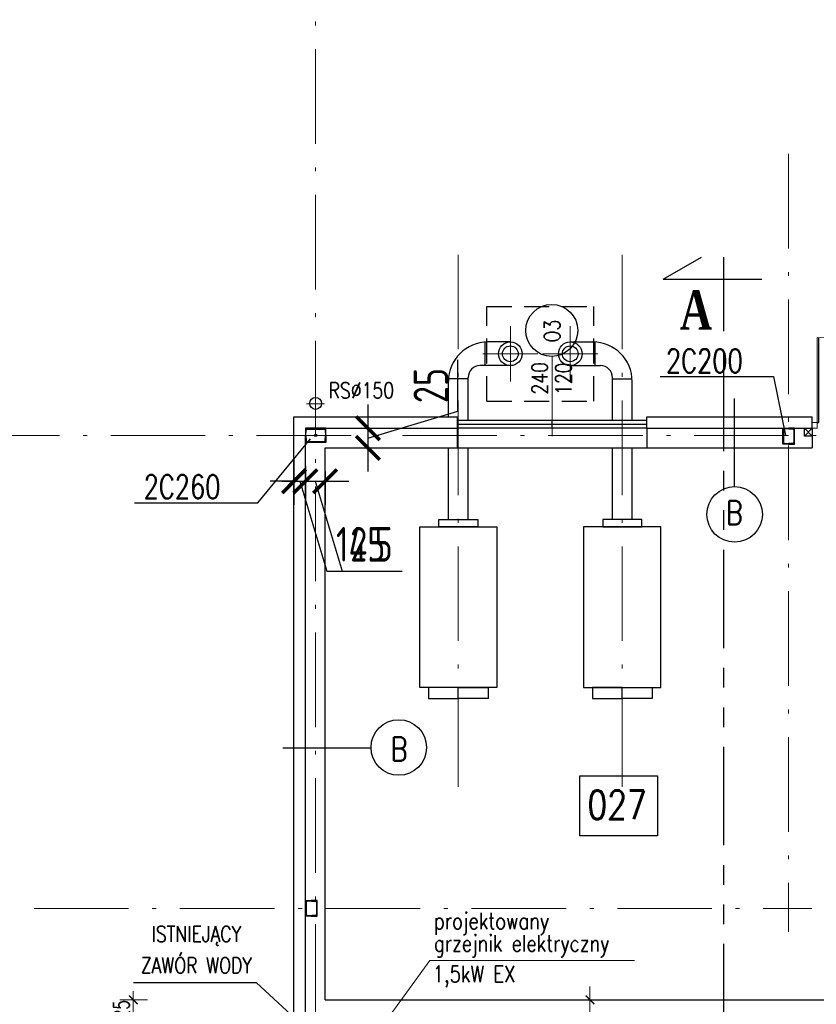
# Model space of a CAD drawing. Extents: x 153948 to 285449, y -89387 to -60195.
# Tile 49 of 108: x 248345 to 249356, y -75561 to -74312. Entities that reach past the tile are written whole.
import ezdxf
from ezdxf.enums import TextEntityAlignment as Align

# ---------------------------------------------------------------- set-up
doc = ezdxf.new("R2010")
doc.units = 0
doc.header["$LTSCALE"] = 100
doc.header["$MEASUREMENT"] = 0
doc.header["$PDMODE"] = 1
for name, pattern in [('ACAD_ISO10W100', [18.5, 12, -3, 0.5, -3]), ('HIDDEN2', [4.7625, 3.175, -1.5875]), ('PHANTOM', [2.5, 1.25, -0.25, 0.25, -0.25, 0.25, -0.25])]:
    doc.linetypes.add(name, pattern=pattern)
doc.layers.get('0').update_dxf_attribs({"linetype": 'CONTINUOUS'})
doc.layers.get('DEFPOINTS').update_dxf_attribs({"linetype": 'CONTINUOUS'})
for name, color, linetype in [('!!! instalacje', 7, 'CONTINUOUS'), ('1', 2, 'CONTINUOUS'), ('_INST OPIS', 7, 'CONTINUOUS'), ('DRZWI', 5, 'CONTINUOUS'), ('K-STA', 2, 'CONTINUOUS'), ('OKNA', 5, 'CONTINUOUS'), ('OPIS-POM', 2, 'CONTINUOUS'), ('R-----OP', 2, 'CONTINUOUS'), ('RYNNY', 2, 'CONTINUOUS'), ('TEXT', 11, 'CONTINUOUS'), ('WIDOK', 11, 'CONTINUOUS'), ('WYMIARY', 1, 'CONTINUOUS'), ('WYMIARY100', 1, 'CONTINUOUS')]:
    doc.layers.add(name, color=color, linetype=linetype)
for name, color, linetype, lineweight in [('A-WYMIARY100', 7, 'CONTINUOUS', 15), ('ALUMINIUM', 5, 'CONTINUOUS', 13), ('CEGLA', 4, 'CONTINUOUS', 30), ('OSIE', 8, 'ACAD_ISO10W100', 15), ('PANELE', 3, 'CONTINUOUS', 25)]:
    doc.layers.add(name, color=color, linetype=linetype, lineweight=lineweight)
doc.styles.add('DYBY-NORMALNY-0-8-N', font='ROMANS.SHX', dxfattribs={"width": 0.8})
doc.styles.add('ROMANS', font='romans')
doc.styles.add('STYLE2', font='isocp.shx', dxfattribs={"width": 0.8})
doc.styles.add('TXT3', font='SIMPLEX.SHX', dxfattribs={"width": 0.75, "height": 40})
doc.styles.add('wym_romans', font='romans.shx', dxfattribs={"width": 0.7})
doc.dimstyles.new('100_CM_krótki', dxfattribs={"dimscale": 10, "dimtxt": 2, "dimasz": 1.1, "dimexe": 1.7, "dimexo": 2, "dimgap": 0.5, "dimtad": 1, "dimdec": 1, "dimrnd": 0.5, "dimzin": 9, "dimtxsty": 'wym_romans', "dimblk": 'ARCHTICK', "dimcen": 2, "dimdle": 1.7, "dimclrd": 256, "dimclre": 256, "dimclrt": 151, "dimadec": 1, "dimazin": 2, "dimtfac": 1, "dimtdec": 1, "dimtix": 1, "dimtmove": 1, "dimatfit": 2, "dimldrblk": 'ARCHTICK', "dimfxl": 1.8, "dimfxlon": 1, "dimtolj": 1, "dimtzin": 0, "dimlwd": -1, "dimlwe": -1, "dimarcsym": 0})
doc.dimstyles.new('KRESKI_100', dxfattribs={"dimscale": 20, "dimtxt": 2.2, "dimasz": 1.5, "dimexe": 1.5, "dimexo": 1.5, "dimgap": 0.6, "dimtad": 1, "dimdec": 1, "dimrnd": 0.5, "dimdsep": 46, "dimtxsty": 'STYLE2', "dimblk1": 'ARCHTICK', "dimblk2": 'ARCHTICK', "dimsah": 1, "dimcen": 2.5, "dimdle": 1.5, "dimclrd": 10, "dimclre": 10, "dimclrt": 15, "dimadec": 0, "dimazin": 0, "dimtfac": 1, "dimtdec": 1, "dimtmove": 1, "dimatfit": 3, "dimldrblk": 'ARCHTICK', "dimfxl": 1.5, "dimfxlon": 1, "dimtolj": 1, "dimtzin": 0, "dimarcsym": 0})

# ---------------------------------------------------------------- blocks, each defined once
blk = doc.blocks.new('SC200X2')
at = {"layer": '1'}
for points in [[(-10, 7.5), (-10, 0), (-9.7, 0, 0.391021), (-9.1, 0.6), (-8.7, 5.6, -0.391021), (-7.6, 6.6), (7.6, 6.6, -0.391021), (8.7, 5.6), (9.1, 0.6, 0.391021), (9.7, 0), (10, 0), (10, 7.5)], [(-10, -7.5), (-10, 0), (-9.7, 0, -0.391021), (-9.1, -0.6), (-8.7, -5.6, 0.391021), (-7.6, -6.6), (7.6, -6.6, 0.391021), (8.7, -5.6), (9.1, -0.6, -0.391021), (9.7, 0), (10, 0), (10, -7.5)]]:
    blk.add_lwpolyline(points, format="xyb", close=True, dxfattribs=at)
blk = doc.blocks.new('SC260X2')
at = {"layer": '1'}
for points in [[(-13, 9), (-13, 0), (-12.4, 0), (-12.1, 7, -0.401015), (-11.1, 7.9), (11.1, 7.9, -0.401015), (12.1, 7), (12.4, 0), (13, 0), (13, 9)], [(-13, -9), (-13, 0), (-12.4, 0), (-12.1, -7, 0.401015), (-11.1, -7.9), (11.1, -7.9, 0.401015), (12.1, -7), (12.4, 0), (13, 0), (13, -9)]]:
    blk.add_lwpolyline(points, format="xyb", close=True, dxfattribs=at)
blk = doc.blocks.new('O120')
at = {"layer": 'OKNA', "ltscale": 0.1}
for p, q in [((0, 10), (120, 10)), ((0, 10), (0, 0)), ((0, 5), (120, 5)), ((0, 0), (120, 0)), ((120, 10), (120, 0))]:
    blk.add_line(p, q, dxfattribs=at)
blk = doc.blocks.new('D100')
at = {"layer": 'ALUMINIUM'}
for p, q in [((0, 0), (0, -6)), ((0, 0), (5, 0)), ((5, -6), (5, 0)), ((95, 0), (100, 0)), ((95, 0), (95, -6)), ((100, 0), (100, -6)), ((0, -6), (5, -6)), ((95, -6), (100, -6))]:
    blk.add_line(p, q, dxfattribs=at)
at = {"layer": 'ALUMINIUM', "lineweight": 9}
blk.add_line((95, -6), (95, -96), dxfattribs=at)
blk.add_arc((95, -6), 90, 180, 270, dxfattribs=at)
at = {"layer": 'DEFPOINTS'}
for p, q in [((93, -6), (93, -95.9)), ((95, -6), (93, -6))]:
    blk.add_line(p, q, dxfattribs=at)
blk = doc.blocks.new('_ARCHTICK')
at = {"color": 0, "linetype": 'ByBlock', "const_width": 0.15}
blk.add_lwpolyline([(-0.5, -0.5), (0.5, 0.5)], dxfattribs=at)
blk = doc.blocks.new('*D81')
at = {"layer": 'DEFPOINTS', "color": 0, "ltscale": 0.1, "transparency": 16777216}
for p in [(260307.9, -71947), (248692.9, -74816), (260307.9, -74816)]:
    blk.add_point(p, dxfattribs=at)
at = {"layer": 'WYMIARY', "color": 10, "lineweight": -2, "ltscale": 0.1, "transparency": 16777216}
for p, q in [((248692.9, -71977), (248692.9, -71917)), ((260307.9, -71977), (260307.9, -71917)), ((248662.9, -71947), (260337.9, -71947))]:
    blk.add_line(p, q, dxfattribs=at)
at = {"layer": 'WYMIARY', "color": 10, "lineweight": -2, "ltscale": 0.1, "transparency": 16777216, "xscale": 30, "yscale": 30, "zscale": 30, "rotation": 180}
blk.add_blockref('_ARCHTICK', (248692.9, -71947), dxfattribs=at)
at = {"layer": 'WYMIARY', "color": 10, "lineweight": -2, "ltscale": 0.1, "transparency": 16777216, "xscale": 30, "yscale": 30, "zscale": 30}
blk.add_blockref('_ARCHTICK', (260307.9, -71947), dxfattribs=at)
at = {"layer": 'WYMIARY', "color": 15, "ltscale": 0.1, "transparency": 16777216, "insert": (254500.4, -71913), "char_height": 44, "attachment_point": 5, "style": 'STYLE2'}
blk.add_mtext('\\A1;11615', dxfattribs=at)
blk = doc.blocks.new('*D101')
at = {"layer": 'DEFPOINTS', "color": 0, "ltscale": 0.1, "transparency": 16777216}
for p in [(248692.9, -72027), (248692.9, -74816), (248900.4, -74816)]:
    blk.add_point(p, dxfattribs=at)
at = {"layer": 'WYMIARY', "color": 10, "lineweight": -2, "ltscale": 0.1, "transparency": 16777216}
for p, q in [((248692.9, -72057), (248692.9, -71997)), ((248900.4, -72057), (248900.4, -71997)), ((248930.4, -72027), (248662.9, -72027))]:
    blk.add_line(p, q, dxfattribs=at)
at = {"layer": 'WYMIARY', "color": 10, "lineweight": -2, "ltscale": 0.1, "transparency": 16777216, "xscale": 30, "yscale": 30, "zscale": 30, "rotation": 180}
blk.add_blockref('_ARCHTICK', (248692.9, -72027), dxfattribs=at)
at = {"layer": 'WYMIARY', "color": 10, "lineweight": -2, "ltscale": 0.1, "transparency": 16777216, "xscale": 30, "yscale": 30, "zscale": 30}
blk.add_blockref('_ARCHTICK', (248900.4, -72027), dxfattribs=at)
at = {"layer": 'WYMIARY', "color": 15, "ltscale": 0.1, "transparency": 16777216, "insert": (248796.7, -71993), "char_height": 44, "attachment_point": 5, "style": 'STYLE2'}
blk.add_mtext('\\A1;207.5', dxfattribs=at)
blk = doc.blocks.new('*D102')
at = {"layer": 'DEFPOINTS', "color": 0, "ltscale": 0.1, "transparency": 16777216}
for p in [(248720.4, -72107), (248720.4, -72187), (248692.9, -74816)]:
    blk.add_point(p, dxfattribs=at)
at = {"layer": 'WYMIARY', "color": 10, "lineweight": -2, "ltscale": 0.1, "transparency": 16777216}
for p, q in [((248692.9, -72137), (248692.9, -72077)), ((248720.4, -72137), (248720.4, -72077)), ((248662.9, -72107), (248750.4, -72107))]:
    blk.add_line(p, q, dxfattribs=at)
at = {"layer": 'WYMIARY', "color": 10, "lineweight": -2, "ltscale": 0.1, "transparency": 16777216, "xscale": 30, "yscale": 30, "zscale": 30, "rotation": 180}
blk.add_blockref('_ARCHTICK', (248692.9, -72107), dxfattribs=at)
at = {"layer": 'WYMIARY', "color": 10, "lineweight": -2, "ltscale": 0.1, "transparency": 16777216, "xscale": 30, "yscale": 30, "zscale": 30}
blk.add_blockref('_ARCHTICK', (248720.4, -72107), dxfattribs=at)
at = {"layer": 'WYMIARY', "color": 15, "ltscale": 0.1, "transparency": 16777216, "insert": (248780.6, -72073), "char_height": 44, "attachment_point": 5, "style": 'STYLE2'}
blk.add_mtext('\\A1;27.5', dxfattribs=at)
blk = doc.blocks.new('*D112')
at = {"layer": 'DEFPOINTS', "color": 0, "ltscale": 0.1, "transparency": 16777216}
for p in [(248707.4, -72187), (248707.4, -72267), (248692.9, -74816)]:
    blk.add_point(p, dxfattribs=at)
at = {"layer": 'WYMIARY', "color": 10, "lineweight": -2, "ltscale": 0.1, "transparency": 16777216}
for p, q in [((248692.9, -72217), (248692.9, -72157)), ((248707.4, -72217), (248707.4, -72157)), ((248692.9, -72187), (248662.9, -72187)), ((248692.9, -72187), (248707.4, -72187)), ((248707.4, -72187), (248737.4, -72187))]:
    blk.add_line(p, q, dxfattribs=at)
at = {"layer": 'WYMIARY', "color": 10, "lineweight": -2, "ltscale": 0.1, "transparency": 16777216, "xscale": 30, "yscale": 30, "zscale": 30}
blk.add_blockref('_ARCHTICK', (248692.9, -72187), dxfattribs=at)
at = {"layer": 'WYMIARY', "color": 10, "lineweight": -2, "ltscale": 0.1, "transparency": 16777216, "xscale": 30, "yscale": 30, "zscale": 30, "rotation": 180}
blk.add_blockref('_ARCHTICK', (248707.4, -72187), dxfattribs=at)
at = {"layer": 'WYMIARY', "color": 15, "ltscale": 0.1, "transparency": 16777216, "insert": (248647.4, -72153), "char_height": 44, "attachment_point": 5, "style": 'STYLE2'}
blk.add_mtext('\\A1;14.5', dxfattribs=at)
blk = doc.blocks.new('*D136')
at = {"layer": 'DEFPOINTS', "color": 0, "ltscale": 0.1, "transparency": 16777216}
for p in [(248692.9, -74839.5), (248707.4, -74848.5), (248707.4, -74897.7)]:
    blk.add_point(p, dxfattribs=at)
at = {"layer": 'WYMIARY', "color": 10, "lineweight": -2, "ltscale": 0.1, "transparency": 16777216}
for p, q in [((248692.9, -74869.5), (248692.9, -74927.7)), ((248707.4, -74878.5), (248707.4, -74927.7)), ((248692.9, -74897.7), (248662.9, -74897.7)), ((248692.9, -74897.7), (248707.4, -74897.7)), ((248692.9, -74897.7), (248707.4, -74897.7)), ((248700.2, -74897.7), (248734.4, -75011.7)), ((248707.4, -74897.7), (248737.4, -74897.7)), ((248734.4, -75011.7), (248830.2, -75011.7))]:
    blk.add_line(p, q, dxfattribs=at)
at = {"layer": 'WYMIARY', "color": 10, "lineweight": -2, "ltscale": 0.1, "transparency": 16777216, "xscale": 30, "yscale": 30, "zscale": 30}
blk.add_blockref('_ARCHTICK', (248692.9, -74897.7), dxfattribs=at)
at = {"layer": 'WYMIARY', "color": 10, "lineweight": -2, "ltscale": 0.1, "transparency": 16777216, "xscale": 30, "yscale": 30, "zscale": 30, "rotation": 180}
blk.add_blockref('_ARCHTICK', (248707.4, -74897.7), dxfattribs=at)
at = {"layer": 'WYMIARY', "color": 15, "ltscale": 0.1, "transparency": 16777216, "insert": (248782.3, -74977.7), "char_height": 44, "attachment_point": 5, "style": 'STYLE2'}
blk.add_mtext('\\A1;14.5', dxfattribs=at)
blk = doc.blocks.new('*D137')
at = {"layer": 'DEFPOINTS', "color": 0, "ltscale": 0.1, "transparency": 16777216}
for p in [(248707.4, -74848.5), (248732.4, -74855.5), (248732.4, -74897.7)]:
    blk.add_point(p, dxfattribs=at)
at = {"layer": 'WYMIARY', "color": 10, "lineweight": -2, "ltscale": 0.1, "transparency": 16777216}
for p, q in [((248707.4, -74878.5), (248707.4, -74927.7)), ((248732.4, -74885.5), (248732.4, -74927.7)), ((248677.4, -74897.7), (248762.4, -74897.7)), ((248719.9, -74897.7), (248754.1, -75011.7)), ((248754.1, -75011.7), (248819.2, -75011.7))]:
    blk.add_line(p, q, dxfattribs=at)
at = {"layer": 'WYMIARY', "color": 10, "lineweight": -2, "ltscale": 0.1, "transparency": 16777216, "xscale": 30, "yscale": 30, "zscale": 30, "rotation": 180}
blk.add_blockref('_ARCHTICK', (248707.4, -74897.7), dxfattribs=at)
at = {"layer": 'WYMIARY', "color": 10, "lineweight": -2, "ltscale": 0.1, "transparency": 16777216, "xscale": 30, "yscale": 30, "zscale": 30}
blk.add_blockref('_ARCHTICK', (248732.4, -74897.7), dxfattribs=at)
at = {"layer": 'WYMIARY', "color": 15, "ltscale": 0.1, "transparency": 16777216, "insert": (248786.6, -74977.7), "char_height": 44, "attachment_point": 5, "style": 'STYLE2'}
blk.add_mtext('\\A1;25', dxfattribs=at)
blk = doc.blocks.new('*D149')
at = {"layer": 'DEFPOINTS', "color": 0, "ltscale": 0.1, "transparency": 16777216}
for p in [(248733.4, -74830.5), (248732.4, -74855.5), (248786.6, -74855.5)]:
    blk.add_point(p, dxfattribs=at)
at = {"layer": 'WYMIARY', "color": 10, "lineweight": -2, "ltscale": 0.1, "transparency": 16777216}
for p, q in [((248900.6, -74808.8), (248900.6, -74743.8)), ((248786.6, -74800.5), (248786.6, -74885.5)), ((248786.6, -74843), (248900.6, -74808.8)), ((248763.4, -74830.5), (248816.6, -74830.5)), ((248762.4, -74855.5), (248816.6, -74855.5))]:
    blk.add_line(p, q, dxfattribs=at)
at = {"layer": 'WYMIARY', "color": 10, "lineweight": -2, "ltscale": 0.1, "transparency": 16777216, "xscale": 30, "yscale": 30, "zscale": 30}
for p, rotation in [((248786.6, -74830.5), 90), ((248786.6, -74855.5), 270)]:
    blk.add_blockref('_ARCHTICK', p, dxfattribs=dict(at, rotation=rotation))
at = {"layer": 'WYMIARY', "color": 15, "ltscale": 0.1, "transparency": 16777216, "insert": (248866.6, -74776.3), "char_height": 44, "attachment_point": 5, "rotation": 90, "style": 'STYLE2'}
blk.add_mtext('\\A1;25', dxfattribs=at)
blk = doc.blocks.new('*D198')
at = {"layer": 'DEFPOINTS', "color": 0, "ltscale": 0.1, "transparency": 16777216}
for p in [(248692.9, -74816), (247825, -85703), (248692.9, -85703)]:
    blk.add_point(p, dxfattribs=at)
at = {"layer": 'WYMIARY', "color": 10, "lineweight": -2, "ltscale": 0.1, "transparency": 16777216}
for p, q in [((247825, -74786), (247825, -85733)), ((247855, -74816), (247795, -74816)), ((247855, -85703), (247795, -85703))]:
    blk.add_line(p, q, dxfattribs=at)
at = {"layer": 'WYMIARY', "color": 10, "lineweight": -2, "ltscale": 0.1, "transparency": 16777216, "xscale": 30, "yscale": 30, "zscale": 30}
for p, rotation in [((247825, -74816), 90), ((247825, -85703), 270)]:
    blk.add_blockref('_ARCHTICK', p, dxfattribs=dict(at, rotation=rotation))
at = {"layer": 'WYMIARY', "color": 15, "ltscale": 0.1, "transparency": 16777216, "insert": (247791, -80259.5), "char_height": 44, "attachment_point": 5, "rotation": 90, "style": 'STYLE2'}
blk.add_mtext('\\A1;10887', dxfattribs=at)
blk = doc.blocks.new('*D203')
at = {"layer": 'DEFPOINTS', "color": 0, "ltscale": 0.1, "transparency": 16777216}
for p in [(247905, -74816), (248692.9, -74816), (248692.9, -76849.5)]:
    blk.add_point(p, dxfattribs=at)
at = {"layer": 'WYMIARY', "color": 10, "lineweight": -2, "ltscale": 0.1, "transparency": 16777216}
for p, q in [((247905, -76879.5), (247905, -74786)), ((247935, -74816), (247875, -74816)), ((247935, -76849.5), (247875, -76849.5))]:
    blk.add_line(p, q, dxfattribs=at)
at = {"layer": 'WYMIARY', "color": 10, "lineweight": -2, "ltscale": 0.1, "transparency": 16777216, "xscale": 30, "yscale": 30, "zscale": 30}
for p, rotation in [((247905, -74816), 90), ((247905, -76849.5), 270)]:
    blk.add_blockref('_ARCHTICK', p, dxfattribs=dict(at, rotation=rotation))
at = {"layer": 'WYMIARY', "color": 15, "ltscale": 0.1, "transparency": 16777216, "insert": (247871, -75832.8), "char_height": 44, "attachment_point": 5, "rotation": 90, "style": 'STYLE2'}
blk.add_mtext('\\A1;2033.5', dxfattribs=at)
blk = doc.blocks.new('*D204')
at = {"layer": 'DEFPOINTS', "color": 0, "ltscale": 0.1, "transparency": 16777216}
for p in [(248692.9, -74816), (247985, -74839.5), (248065, -74839.5)]:
    blk.add_point(p, dxfattribs=at)
at = {"layer": 'WYMIARY', "color": 10, "lineweight": -2, "ltscale": 0.1, "transparency": 16777216}
for p, q in [((247915, -74806.8), (247915, -74706.5)), ((247985, -74816), (247985, -74786)), ((247985, -74827.8), (247915, -74806.8)), ((248015, -74816), (247955, -74816)), ((247985, -74816), (247985, -74839.5)), ((247985, -74816), (247985, -74839.5)), ((248015, -74839.5), (247955, -74839.5)), ((247985, -74839.5), (247985, -74869.5))]:
    blk.add_line(p, q, dxfattribs=at)
at = {"layer": 'WYMIARY', "color": 10, "lineweight": -2, "ltscale": 0.1, "transparency": 16777216, "xscale": 30, "yscale": 30, "zscale": 30}
for p, rotation in [((247985, -74816), 270), ((247985, -74839.5), 90)]:
    blk.add_blockref('_ARCHTICK', p, dxfattribs=dict(at, rotation=rotation))
at = {"layer": 'WYMIARY', "color": 15, "ltscale": 0.1, "transparency": 16777216, "insert": (247881, -74756.7), "char_height": 44, "attachment_point": 5, "rotation": 90, "style": 'STYLE2'}
blk.add_mtext('\\A1;23.5', dxfattribs=at)
blk = doc.blocks.new('*D234')
at = {"layer": 'DEFPOINTS', "color": 0, "ltscale": 0.1, "transparency": 16777216}
for p in [(248065, -74839.5), (248145, -74839.5), (248363.2, -75439.5)]:
    blk.add_point(p, dxfattribs=at)
at = {"layer": 'WYMIARY', "color": 10, "lineweight": -2, "ltscale": 0.1, "transparency": 16777216}
for p, q in [((248065, -75469.5), (248065, -74809.5)), ((248095, -74839.5), (248035, -74839.5)), ((248095, -75439.5), (248035, -75439.5))]:
    blk.add_line(p, q, dxfattribs=at)
at = {"layer": 'WYMIARY', "color": 10, "lineweight": -2, "ltscale": 0.1, "transparency": 16777216, "xscale": 30, "yscale": 30, "zscale": 30}
for p, rotation in [((248065, -74839.5), 90), ((248065, -75439.5), 270)]:
    blk.add_blockref('_ARCHTICK', p, dxfattribs=dict(at, rotation=rotation))
at = {"layer": 'WYMIARY', "color": 15, "ltscale": 0.1, "transparency": 16777216, "insert": (248031, -75139.5), "char_height": 44, "attachment_point": 5, "rotation": 90, "style": 'STYLE2'}
blk.add_mtext('\\A1;600', dxfattribs=at)
blk = doc.blocks.new('*D236')
at = {"layer": 'DEFPOINTS', "color": 0, "ltscale": 0.1, "transparency": 16777216}
for p in [(248065, -74816), (248692.9, -74816), (248707.4, -74830.5)]:
    blk.add_point(p, dxfattribs=at)
at = {"layer": 'WYMIARY', "color": 10, "lineweight": -2, "ltscale": 0.1, "transparency": 16777216}
for p, q in [((247995, -74802.3), (247995, -74706.4)), ((248065, -74816), (248065, -74786)), ((248065, -74823.3), (247995, -74802.3)), ((248095, -74816), (248035, -74816)), ((248065, -74830.5), (248065, -74816)), ((248065, -74830.5), (248065, -74816)), ((248095, -74830.5), (248035, -74830.5)), ((248065, -74830.5), (248065, -74860.5))]:
    blk.add_line(p, q, dxfattribs=at)
at = {"layer": 'WYMIARY', "color": 10, "lineweight": -2, "ltscale": 0.1, "transparency": 16777216, "xscale": 30, "yscale": 30, "zscale": 30}
for p, rotation in [((248065, -74816), 270), ((248065, -74830.5), 90)]:
    blk.add_blockref('_ARCHTICK', p, dxfattribs=dict(at, rotation=rotation))
at = {"layer": 'WYMIARY', "color": 15, "ltscale": 0.1, "transparency": 16777216, "insert": (247961, -74754.4), "char_height": 44, "attachment_point": 5, "rotation": 90, "style": 'STYLE2'}
blk.add_mtext('\\A1;14.5', dxfattribs=at)
blk = doc.blocks.new('*D928')
at = {"layer": 'A-WYMIARY100', "ltscale": 0.1, "transparency": 16777216}
for p, q in [((248489.1, -75555.5), (248489.1, -75544.5)), ((248507.1, -75555.5), (248472.1, -75555.5)), ((248489.1, -75580.5), (248489.1, -75555.5)), ((248507.1, -75580.5), (248472.1, -75580.5)), ((248489.1, -75580.5), (248489.1, -75591.5))]:
    blk.add_line(p, q, dxfattribs=at)
at = {"layer": 'DEFPOINTS', "color": 0, "ltscale": 0.1, "transparency": 16777216}
for p in [(248489.1, -75555.5), (248742.7, -75555.5), (248727.6, -75580.5)]:
    blk.add_point(p, dxfattribs=at)
at = {"layer": 'A-WYMIARY100', "ltscale": 0.1, "transparency": 16777216, "xscale": 11, "yscale": 11, "zscale": 11}
for p, rotation in [((248489.1, -75555.5), 270), ((248489.1, -75580.5), 90)]:
    blk.add_blockref('_ARCHTICK', p, dxfattribs=dict(at, rotation=rotation))
at = {"layer": 'A-WYMIARY100', "color": 151, "ltscale": 0.1, "transparency": 16777216, "insert": (248474.1, -75568), "char_height": 20, "attachment_point": 5, "rotation": 90, "style": 'wym_romans'}
blk.add_mtext('\\A1;25', dxfattribs=at)
blk = doc.blocks.new('*D936')
at = {"layer": 'A-WYMIARY100', "ltscale": 0.1, "transparency": 16777216}
for p, q in [((249068.3, -75597.5), (249068.3, -75538.5)), ((249050.3, -75555.5), (249085.3, -75555.5)), ((249086.3, -75580.5), (249051.3, -75580.5))]:
    blk.add_line(p, q, dxfattribs=at)
at = {"layer": 'DEFPOINTS', "color": 0, "ltscale": 0.1, "transparency": 16777216}
for p in [(249005.9, -75555.5), (249068.3, -75555.5), (249323.9, -75580.5)]:
    blk.add_point(p, dxfattribs=at)
at = {"layer": 'A-WYMIARY100', "ltscale": 0.1, "transparency": 16777216, "xscale": 11, "yscale": 11, "zscale": 11}
for p, rotation in [((249068.3, -75555.5), 90), ((249068.3, -75580.5), 270)]:
    blk.add_blockref('_ARCHTICK', p, dxfattribs=dict(at, rotation=rotation))
at = {"layer": 'A-WYMIARY100', "color": 151, "ltscale": 0.1, "transparency": 16777216, "insert": (249053.3, -75607.8), "char_height": 20, "attachment_point": 5, "rotation": 90, "style": 'wym_romans'}
blk.add_mtext('\\A1;25', dxfattribs=at)

msp = doc.modelspace()

# ---------------------------------------------------------------- linework, layer by layer
at = {"layer": '!!! instalacje', "lineweight": 13, "ltscale": 0.1}
for q in [(248803.99, -75590.05), (249124.74, -75505.69)]:
    msp.add_line((248865.39, -75505.69), q, dxfattribs=at)
msp.add_circle((248720.4, -74839.55), 1.31)
at = {"layer": '_INST OPIS'}
for p, q in [((248489.32, -75533.45), (248644.78, -75533.45)), ((248644.78, -75533.45), (248733.33, -75614.84))]:
    msp.add_line(p, q, dxfattribs=at)
at = {"layer": 'CEGLA', "ltscale": 0.2}
for p, q in [((248900.4, -74855.55), (248900.4, -74830.55)), ((249140.4, -74830.55), (249140.4, -74855.55)), ((249350.4, -74830.55), (249350.4, -74855.55))]:
    msp.add_line(p, q, dxfattribs=at)
at = {"layer": 'CEGLA', "ltscale": 0.5}
for p, q in [((248732.4, -74855.55), (248900.4, -74855.55)), ((248732.4, -75555.55), (248732.4, -74855.55)), ((249140.4, -74855.55), (249350.4, -74855.55)), ((248732.4, -75555.55), (249532.4, -75555.55))]:
    msp.add_line(p, q, dxfattribs=at)
at = {"layer": 'K-STA', "ltscale": 0.1}
for p, q in [((248935.62, -74751.05), (248935.62, -74721.15)), ((248967.4, -74721.05), (248938.9, -74721.05)), ((249043.4, -74721.05), (249071.9, -74721.05)), ((249075.19, -74751.05), (249075.19, -74721.15)), ((248967.4, -74751.05), (248928.9, -74751.05)), ((249043.4, -74751.05), (249081.9, -74751.05)), ((248888.9, -74816.05), (248888.9, -74771.05)), ((248913.9, -74767.76), (248889.01, -74767.76)), ((248913.9, -74820.55), (248913.9, -74766.05)), ((249096.9, -74820.55), (249096.9, -74766.05)), ((249096.9, -74767.76), (249121.8, -74767.76)), ((249121.9, -74820.55), (249121.9, -74771.05)), ((249350.4, -74830.55), (249340.4, -74840.55)), ((249350.4, -74840.55), (249340.4, -74830.55)), ((248888.9, -74946.16), (248888.9, -74855.55)), ((248913.9, -74946.16), (248913.9, -74855.55)), ((249096.9, -74946.16), (249096.9, -74855.55)), ((249121.9, -74946.16), (249121.9, -74855.55))]:
    msp.add_line(p, q, dxfattribs=at)
at = {"layer": 'K-STA'}
for points in [[(249350.4, -74840.55), (249340.4, -74840.55), (249340.4, -74830.55), (249350.4, -74830.55)], [(248876.68, -74946.16), (248926.13, -74946.16), (248926.13, -74955.55), (248876.68, -74955.55)], [(249134.13, -74946.16), (249084.68, -74946.16), (249084.68, -74955.55), (249134.13, -74955.55)], [(248852.4, -74955.55), (248950.4, -74955.55), (248950.4, -75159.55), (248852.4, -75159.55)], [(249158.4, -74955.55), (249060.4, -74955.55), (249060.4, -75159.55), (249158.4, -75159.55)], [(248901.4, -75159.55), (248863.65, -75159.55), (248863.65, -75173.16), (248901.4, -75173.16)], [(248901.4, -75159.55), (248939.16, -75159.55), (248939.16, -75173.16), (248901.4, -75173.16)], [(249109.4, -75159.55), (249071.65, -75159.55), (249071.65, -75173.16), (249109.4, -75173.16)], [(249109.4, -75159.55), (249147.16, -75159.55), (249147.16, -75173.16), (249109.4, -75173.16)]]:
    msp.add_lwpolyline(points, close=True, dxfattribs=at)
at = {"layer": 'K-STA', "ltscale": 0.1}
for centre, radius in [((248967.4, -74736.05), 15), ((249043.4, -74736.05), 15), ((248967.4, -74736.05), 10), ((249043.4, -74736.05), 10)]:
    msp.add_circle(centre, radius, dxfattribs=at)
for centre, radius, start, end in [((248938.9, -74771.05), 50, 90, 180), ((249071.9, -74771.05), 50, 0, 90), ((248928.9, -74766.05), 15, 90, 180), ((249081.9, -74766.05), 15, 0, 90)]:
    msp.add_arc(centre, radius, start, end, dxfattribs=at)
at = {"layer": 'OKNA', "ltscale": 0.2}
msp.add_line((248900.4, -74855.55), (249140.4, -74855.55), dxfattribs=at)
at = {"layer": 'OPIS-POM'}
msp.add_lwpolyline([(249055.59, -75271.32), (249154.26, -75271.32), (249154.26, -75347.63), (249055.59, -75347.63)], close=True, dxfattribs=at)
at = {"layer": 'OSIE', "ltscale": 0.1}
for p, q in [((248720.4, -86679.55), (248720.4, -73374.65)), ((249320.4, -74482.32), (249320.4, -75469.12)), ((248901.4, -75285.36), (248901.4, -74585.36)), ((249109.4, -75285.36), (249109.4, -74585.36)), ((248967.4, -74771.05), (248967.4, -74701.05)), ((249043.4, -74771.05), (249043.4, -74701.05)), ((248932.4, -74736.05), (249002.4, -74736.05)), ((249008.4, -74736.05), (249078.4, -74736.05)), ((248720.4, -74810.79), (248720.4, -74787.99)), ((248709.01, -74799.39), (248731.8, -74799.39)), ((247720.4, -74839.55), (263229.19, -74839.55)), ((248363.17, -75439.55), (249349.98, -75439.55))]:
    msp.add_line(p, q, dxfattribs=at)
at = {"layer": 'PANELE', "ltscale": 0.5}
for p, q in [((248692.9, -74816.05), (248900.4, -74816.05)), ((248692.9, -76089.55), (248692.9, -74816.05)), ((249140.4, -74816.05), (249350.4, -74816.05)), ((249350.4, -74830.55), (249350.4, -74816.05)), ((248733.4, -74830.55), (248900.4, -74830.55)), ((249140.4, -74830.55), (249350.4, -74830.55)), ((248707.4, -76089.55), (248707.4, -74848.55))]:
    msp.add_line(p, q, dxfattribs=at)
at = {"layer": 'PANELE', "ltscale": 0.1}
for p, q in [((248900.4, -74830.55), (248900.4, -74816.05)), ((249140.4, -74830.55), (249140.4, -74816.05))]:
    msp.add_line(p, q, dxfattribs=at)
at = {"layer": 'R-----OP'}
for p, q in [((249251.5, -74792.88), (249251.5, -74904.61)), ((248678.95, -75235.85), (248790.69, -75235.85))]:
    msp.add_line(p, q, dxfattribs=at)
at = {"layer": 'R-----OP', "lineweight": 13}
msp.add_lwpolyline([(249020.4, -74738.89), (249020.4, -74840.55)], dxfattribs=at)
at = {"layer": 'R-----OP'}
for centre, radius in [((249019.93, -74706.39), 33), ((249251.89, -74939.79), 35.19), ((248825.87, -75235.46), 35.19)]:
    msp.add_circle(centre, radius, dxfattribs=at)
at = {"layer": 'RYNNY', "ltscale": 0.1}
msp.add_circle((248720.4, -74799.02), 7.5, dxfattribs=at)
at = {"layer": 'TEXT'}
for p, q in [((249157.65, -74764.89), (249301.28, -74764.89)), ((249301.28, -74764.89), (249316.65, -74839.55)), ((248646.99, -74925.13), (248713.86, -74844.05)), ((248646.99, -74925.13), (248713.86, -74844.05)), ((248490.8, -74925.13), (248646.99, -74925.13)), ((248490.8, -74925.13), (248646.99, -74925.13))]:
    msp.add_line(p, q, dxfattribs=at)
at = {"layer": 'WIDOK', "linetype": 'HIDDEN2', "ltscale": 0.1}
for p, q in [((248937.4, -74676.05), (249073.4, -74676.05)), ((248937.4, -74796.05), (248937.4, -74676.05)), ((249073.4, -74796.05), (249073.4, -74676.05)), ((248937.4, -74796.05), (249073.4, -74796.05))]:
    msp.add_line(p, q, dxfattribs=at)
at = {"layer": 'WYMIARY100', "color": 6}
for p, q in [((249161.07, -74641.3), (249209.88, -74613.43)), ((249237.76, -74613.43), (249237.76, -74707.23)), ((249161.07, -74641.3), (249286.57, -74641.3))]:
    msp.add_line(p, q, dxfattribs=at)
at = {"layer": 'WYMIARY100', "color": 5, "linetype": 'PHANTOM'}
msp.add_line((249237.76, -74734.53), (249237.76, -76937.08), dxfattribs=at)

# ---------------------------------------------------------------- block references
at = {"layer": 'DRZWI', "ltscale": 0.2, "xscale": 1.200000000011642, "yscale": 1.200000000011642, "zscale": 1.200000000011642, "rotation": 180}
msp.add_blockref('D100', (249470.43, -74830.49), dxfattribs=at)
at = {"layer": 'K-STA', "ltscale": 0.5}
msp.add_blockref('SC260X2', (248720.4, -74839.55), dxfattribs=at)
at = {"layer": 'K-STA', "ltscale": 0.5, "rotation": 270}
for p in [(249320.4, -74840.55), (248714.9, -75439.55)]:
    msp.add_blockref('SC200X2', p, dxfattribs=at)
at = {"layer": 'OKNA', "ltscale": 0.1, "rotation": 180}
for p in [(249020.4, -74820.55), (249140.4, -74820.55)]:
    msp.add_blockref('O120', p, dxfattribs=at)

# ---------------------------------------------------------------- texts
at = {"layer": '!!! instalacje', "lineweight": 20, "ltscale": 0.1, "style": 'ROMANS', "width": 0.8}
for s, p in [('projektowany', (248870.51, -75466.01)), ('grzejnik elektryczny ', (248870.51, -75494.44)), ('1,5kW EX', (248868.83, -75533.22))]:
    msp.add_text(s, height=21, dxfattribs=at).set_placement(p)
at = {"layer": '_INST OPIS', "style": 'DYBY-NORMALNY-0-8-N', "width": 0.8}
for s, p in [('ISTNIEJĄCY', (248569.28, -75474.45)), ('ZAWÓR WODY', (248569.28, -75508.51))]:
    msp.add_text(s, height=20, dxfattribs=at).set_placement(p, align=Align.MIDDLE)
at = {"layer": 'OPIS-POM', "style": 'DYBY-NORMALNY-0-8-N', "width": 0.8}
msp.add_text('027', height=36.562, dxfattribs=at).set_placement((249102.8, -75308.13), align=Align.MIDDLE)
at = {"layer": 'R-----OP', "color": 2, "style": 'DYBY-NORMALNY-0-8-N', "width": 0.8}
msp.add_text('O3', height=20, rotation=90, dxfattribs=at).set_placement((249020.45, -74707.25), align=Align.MIDDLE_CENTER)
for s, p in [('240', (249014.68, -74787.73)), ('120', (249044.78, -74788.27))]:
    msp.add_text(s, height=20, rotation=90, dxfattribs=at).set_placement(p)
msp.add_text('RS%%c150', height=20, dxfattribs=at).set_placement((248778.38, -74782.48), align=Align.MIDDLE)
at = {"layer": 'R-----OP', "style": 'DYBY-NORMALNY-0-8-N', "width": 0.8}
for p in [(249251.49, -74937.68), (248826.27, -75237.57)]:
    msp.add_text('B', height=30, dxfattribs=at).set_placement(p, align=Align.MIDDLE)
at = {"layer": 'TEXT', "style": 'TXT3', "width": 0.75}
for s, p in [('2C200', (249164.78, -74760.01)), ('2C260', (248502.25, -74919.67))]:
    msp.add_text(s, height=30, dxfattribs=at).set_placement(p)
at = {"layer": 'WYMIARY100', "insert": (249182.48, -74655.47), "char_height": 50, "attachment_point": 1, "style": 'TXT3'}
msp.add_mtext('\\fBook Antiqua|b1|i0|c0|p18;A', dxfattribs=at)

# ---------------------------------------------------------------- dimensions: what is measured, and where the dimension line sits
at = {"layer": 'A-WYMIARY100', "ltscale": 0.1}
dim = msp.add_linear_dim(base=(248489.08, -75555.55), p1=(248727.62, -75580.55), p2=(248742.67, -75555.55), angle=90, dimstyle='100_CM_krótki', dxfattribs=at)
dim.commit()
dim.dimension.update_dxf_attribs({"geometry": '*D928', "text_midpoint": (248474.08, -75568.05)})
dim = msp.add_linear_dim(base=(249068.29, -75555.55), p1=(249323.9, -75580.55), p2=(249005.89, -75555.55), angle=90, dimstyle='100_CM_krótki', dxfattribs=at)
dim.commit()
dim.dimension.update_dxf_attribs({"geometry": '*D936', "text_midpoint": (249068.29, -75607.83), "dimtype": 160})
at = {"layer": 'WYMIARY', "ltscale": 0.1}
for base, p1, p2, picture, middle in [((260307.9, -71946.96), (248692.9, -74816.05), (260307.9, -74816.05), '*D81', (254500.4, -71912.96)), ((248692.9, -72026.96), (248900.4, -74816.05), (248692.9, -74816.05), '*D101', (248796.65, -71992.95)), ((248707.4, -74897.7), (248692.9, -74839.55), (248707.4, -74848.55), '*D136', (248746.35, -74977.7)), ((248732.4, -74897.7), (248707.4, -74848.55), (248732.4, -74855.55), '*D137', (248766.11, -74977.71))]:
    dim = msp.add_linear_dim(base=base, p1=p1, p2=p2, dimstyle='KRESKI_100', dxfattribs=at)
    dim.commit()
    dim.dimension.update_dxf_attribs({"geometry": picture, "text_midpoint": middle})
for base, p2, picture, middle in [((248720.4, -72106.96), (248720.4, -72186.96), '*D102', (248780.62, -72106.96)), ((248707.4, -72186.96), (248707.4, -72266.96), '*D112', (248647.36, -72186.96))]:
    dim = msp.add_linear_dim(base=base, p1=(248692.9, -74816.05), p2=p2, dimstyle='KRESKI_100', dxfattribs=at)
    dim.commit()
    dim.dimension.update_dxf_attribs({"geometry": picture, "text_midpoint": middle, "dimtype": 160})
for base, p1, p2, picture, middle in [((247984.99, -74839.55), (248692.9, -74816.05), (248064.99, -74839.55), '*D204', (247880.98, -74794.79)), ((248064.99, -74816.05), (248707.4, -74830.55), (248692.9, -74816.05), '*D236', (247960.99, -74790.3)), ((248786.6, -74855.55), (248733.4, -74830.55), (248732.4, -74855.55), '*D149', (248866.6, -74796.84)), ((247824.99, -85703.05), (248692.9, -74816.05), (248692.9, -85703.05), '*D198', (247790.99, -80259.55)), ((247904.99, -74816.05), (248692.9, -76849.55), (248692.9, -74816.05), '*D203', (247870.98, -75832.8)), ((248064.99, -74839.55), (248363.17, -75439.55), (248144.99, -74839.55), '*D234', (248030.99, -75139.55))]:
    dim = msp.add_linear_dim(base=base, p1=p1, p2=p2, angle=90, dimstyle='KRESKI_100', dxfattribs=at)
    dim.commit()
    dim.dimension.update_dxf_attribs({"geometry": picture, "text_midpoint": middle})

doc.saveas('drawing.dxf')
